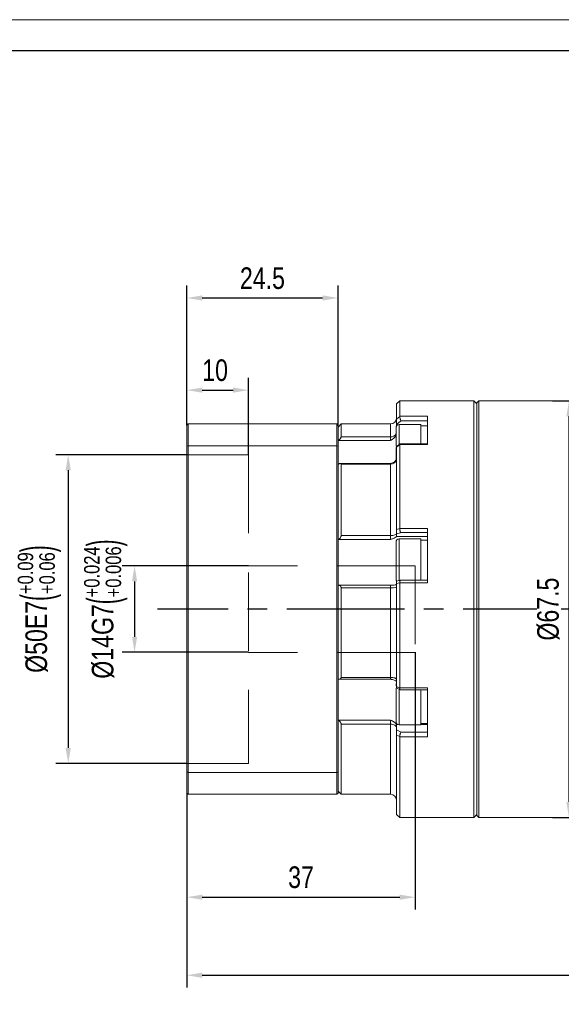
# Model space of a CAD drawing. Header units: millimetres. Extents: x 1342 to 1766, y 1019 to 1318.
# Tile 7 of 10: x 1460 to 1547, y 1159 to 1318. Entities that reach past the tile are written whole.
import ezdxf

# ---------------------------------------------------------------- set-up
doc = ezdxf.new("R2010")
doc.units = ezdxf.units.MM
doc.set_wipeout_variables(frame=1)
doc.header["$PDSIZE"] = -5
doc.linetypes.add('CENTER2', pattern=[28.575, 19.05, -3.175, 3.175, -3.175])
doc.linetypes.add('DASHED2', pattern=[9.525, 6.35, -3.175])
doc.layers.get('0').update_dxf_attribs({"lineweight": 18})
doc.layers.get('Defpoints').update_dxf_attribs({"lineweight": 18})
for name, color, linetype in [('1轮廓实线层', 7, 'Continuous'), ('3中心线层', 1, 'CENTER2'), ('4虚线层', 6, 'DASHED2'), ('7标注层', 4, 'Continuous')]:
    doc.layers.add(name, color=color, linetype=linetype)
doc.layers.add('图框_外框线', color=7, linetype='Continuous', lineweight=18)
doc.styles.add('TH_GBDIM', font='txt', dxfattribs={"width": 0.8})
doc.dimstyles.new('TH_GBDIM', dxfattribs={"dimtxt": 3.5, "dimasz": 2.5, "dimexe": 2, "dimexo": 0, "dimgap": 1.5, "dimtad": 1, "dimdec": 1, "dimdsep": 46, "dimtxsty": 'TH_GBDIM', "dimcen": 2.5, "dimdle": 5, "dimclrd": 4, "dimclre": 4, "dimclrt": 3, "dimadec": 0, "dimazin": 2, "dimtfac": 0.714286, "dimtdec": 1, "dimtmove": 0, "dimatfit": 3, "dimfxl": 1, "dimtolj": 1, "dimarcsym": 0})

# ---------------------------------------------------------------- blocks, each defined once
blk = doc.blocks.new('*D28')
at = {"layer": '7标注层', "color": 4, "lineweight": -2}
for p, q in [((1496.69, 1229.98), (1476.22, 1229.98)), ((1478.22, 1227.48), (1478.22, 1218.48)), ((1496.69, 1215.98), (1476.22, 1215.98))]:
    blk.add_line(p, q, dxfattribs=at)
at = {"layer": '7标注层', "color": 4}
for points in [[(1478.64, 1227.48), (1477.81, 1227.48), (1478.22, 1229.98)], [(1477.81, 1218.48), (1478.64, 1218.48), (1478.22, 1215.98)]]:
    blk.add_solid(points, dxfattribs=at)
at = {"layer": 'Defpoints', "color": 0}
for p in [(1496.69, 1229.98), (1478.22, 1215.98), (1496.69, 1215.98)]:
    blk.add_point(p, dxfattribs=at)
at = {"layer": '7标注层', "color": 3, "insert": (1473.54, 1222.98), "char_height": 3.5, "attachment_point": 5, "rotation": 90, "style": 'TH_GBDIM'}
blk.add_mtext('\\A1;{\\A1;{%%c14}{}{G7\\H0.7143x;{\\H2x;\\W0.5;(}\\S+0.024^ +0.006;{\\H2x;\\W0.5;)}}}', dxfattribs=at)
blk = doc.blocks.new('*D29')
at = {"layer": '7标注层', "color": 4, "lineweight": -2}
for p, q in [((1486.69, 1247.98), (1465.47, 1247.98)), ((1467.47, 1245.48), (1467.47, 1200.48)), ((1486.69, 1197.98), (1465.47, 1197.98))]:
    blk.add_line(p, q, dxfattribs=at)
at = {"layer": '7标注层', "color": 4}
for points in [[(1467.89, 1245.48), (1467.05, 1245.48), (1467.47, 1247.98)], [(1467.05, 1200.48), (1467.89, 1200.48), (1467.47, 1197.98)]]:
    blk.add_solid(points, dxfattribs=at)
at = {"layer": 'Defpoints', "color": 0}
for p in [(1486.69, 1247.98), (1467.47, 1197.98), (1486.69, 1197.98)]:
    blk.add_point(p, dxfattribs=at)
at = {"layer": '7标注层', "color": 3, "insert": (1462.79, 1222.98), "char_height": 3.5, "attachment_point": 5, "rotation": 90, "style": 'TH_GBDIM'}
blk.add_mtext('\\A1;{\\A1;{%%c50}{}{E7\\H0.7143x;{\\H2x;\\W0.5;(}\\S+0.09^ +0.06;{\\H2x;\\W0.5;)}}}', dxfattribs=at)
blk = doc.blocks.new('*D30')
at = {"layer": '7标注层', "color": 4, "lineweight": -2}
for p, q in [((1523.69, 1215.98), (1523.69, 1174.31)), ((1486.69, 1193.18), (1486.69, 1174.31)), ((1489.19, 1176.31), (1521.19, 1176.31))]:
    blk.add_line(p, q, dxfattribs=at)
at = {"layer": '7标注层', "color": 4}
for points in [[(1489.19, 1176.72), (1489.19, 1175.89), (1486.69, 1176.31)], [(1521.19, 1175.89), (1521.19, 1176.72), (1523.69, 1176.31)]]:
    blk.add_solid(points, dxfattribs=at)
at = {"layer": 'Defpoints', "color": 0}
for p in [(1523.69, 1215.98), (1486.69, 1193.18), (1523.69, 1176.31)]:
    blk.add_point(p, dxfattribs=at)
at = {"layer": '7标注层', "color": 3, "insert": (1505.19, 1179.52), "char_height": 3.5, "attachment_point": 5, "style": 'TH_GBDIM'}
blk.add_mtext('\\A1;37', dxfattribs=at)
blk = doc.blocks.new('*D35')
at = {"layer": '7标注层', "color": 4, "lineweight": -2}
for p, q in [((1633.69, 1216.78), (1633.69, 1161.66)), ((1486.69, 1193.18), (1486.69, 1161.66)), ((1489.19, 1163.66), (1631.19, 1163.66))]:
    blk.add_line(p, q, dxfattribs=at)
at = {"layer": '7标注层', "color": 4}
for points in [[(1489.19, 1164.08), (1489.19, 1163.24), (1486.69, 1163.66)], [(1631.19, 1163.24), (1631.19, 1164.08), (1633.69, 1163.66)]]:
    blk.add_solid(points, dxfattribs=at)
at = {"layer": 'Defpoints', "color": 0}
for p in [(1633.69, 1216.78), (1486.69, 1193.18), (1633.69, 1163.66)]:
    blk.add_point(p, dxfattribs=at)
at = {"layer": '7标注层', "color": 3, "insert": (1560.19, 1166.86), "char_height": 3.5, "attachment_point": 5, "style": 'TH_GBDIM'}
blk.add_mtext('\\A1;147', dxfattribs=at)
blk = doc.blocks.new('*D37')
at = {"layer": '7标注层', "color": 4, "lineweight": -2}
for p, q in [((1486.69, 1252.78), (1486.69, 1260.46)), ((1496.69, 1247.98), (1496.69, 1260.46)), ((1489.19, 1258.46), (1494.19, 1258.46))]:
    blk.add_line(p, q, dxfattribs=at)
at = {"layer": '7标注层', "color": 4}
for points in [[(1489.19, 1258.88), (1489.19, 1258.04), (1486.69, 1258.46)], [(1494.19, 1258.04), (1494.19, 1258.88), (1496.69, 1258.46)]]:
    blk.add_solid(points, dxfattribs=at)
at = {"layer": 'Defpoints', "color": 0}
for p in [(1496.69, 1258.46), (1486.69, 1252.78), (1496.69, 1247.98)]:
    blk.add_point(p, dxfattribs=at)
at = {"layer": '7标注层', "color": 3, "insert": (1491.27, 1261.67), "char_height": 3.5, "attachment_point": 5, "style": 'TH_GBDIM'}
blk.add_mtext('\\A1;10', dxfattribs=at)
blk = doc.blocks.new('*D41')
at = {"layer": '7标注层', "color": 4, "lineweight": -2}
for p, q in [((1545.94, 1256.73), (1550.61, 1256.73)), ((1548.61, 1254.23), (1548.61, 1191.73)), ((1545.94, 1189.23), (1550.61, 1189.23))]:
    blk.add_line(p, q, dxfattribs=at)
at = {"layer": '7标注层', "color": 4}
for points in [[(1549.03, 1254.23), (1548.19, 1254.23), (1548.61, 1256.73)], [(1548.19, 1191.73), (1549.03, 1191.73), (1548.61, 1189.23)]]:
    blk.add_solid(points, dxfattribs=at)
at = {"layer": 'Defpoints', "color": 0}
for p in [(1545.94, 1256.73), (1545.94, 1189.23), (1548.61, 1189.23)]:
    blk.add_point(p, dxfattribs=at)
at = {"layer": '7标注层', "color": 3, "insert": (1545.27, 1222.98), "char_height": 3.5, "attachment_point": 5, "rotation": 90, "style": 'TH_GBDIM'}
blk.add_mtext('\\A1;{%%c67.5}{}{}', dxfattribs=at)
blk = doc.blocks.new('*D42')
at = {"layer": '7标注层', "color": 4, "lineweight": -2}
for p, q in [((1486.69, 1255.21), (1486.69, 1275.39)), ((1511.19, 1252.68), (1511.19, 1275.39)), ((1489.19, 1273.39), (1508.69, 1273.39))]:
    blk.add_line(p, q, dxfattribs=at)
at = {"layer": '7标注层', "color": 4}
for points in [[(1489.19, 1273.81), (1489.19, 1272.97), (1486.69, 1273.39)], [(1508.69, 1272.97), (1508.69, 1273.81), (1511.19, 1273.39)]]:
    blk.add_solid(points, dxfattribs=at)
at = {"layer": 'Defpoints', "color": 0}
for p in [(1511.19, 1273.39), (1486.69, 1255.21), (1511.19, 1252.68)]:
    blk.add_point(p, dxfattribs=at)
at = {"layer": '7标注层', "color": 3, "insert": (1498.94, 1276.58), "char_height": 3.5, "attachment_point": 5, "style": 'TH_GBDIM'}
blk.add_mtext('\\A1;24.5', dxfattribs=at)

msp = doc.modelspace()

# ---------------------------------------------------------------- linework, layer by layer
at = {"color": 7, "linetype": 'Continuous', "lineweight": 15}
for p, q in [((1521.18727, 1256.72698), (1520.68727, 1256.22698)), ((1520.68727, 1253.77582), (1520.68727, 1256.22698)), ((1533.18727, 1256.72698), (1521.18727, 1256.72698)), ((1521.18727, 1256.72698), (1521.18727, 1254.22025)), ((1533.68727, 1256.22698), (1533.18727, 1256.72698)), ((1533.18727, 1222.97698), (1533.18727, 1256.72698)), ((1533.98727, 1256.72698), (1533.68727, 1256.42698)), ((1533.68727, 1189.52698), (1533.68727, 1256.42698)), ((1562.38727, 1256.72698), (1533.98727, 1256.72698)), ((1533.98727, 1256.72698), (1533.98727, 1189.22698)), ((1520.68727, 1253.77582), (1521.18687, 1254.21225)), ((1521.18687, 1254.21225), (1521.18727, 1254.22025)), ((1521.18727, 1254.22025), (1525.68727, 1254.22025)), ((1525.68727, 1252.50167), (1525.68727, 1254.22025)), ((1486.88727, 1252.97698), (1486.68727, 1252.77698)), ((1486.68727, 1249.35879), (1486.68727, 1252.77698)), ((1486.88727, 1252.97698), (1486.88727, 1249.43449)), ((1510.98727, 1252.97698), (1486.88727, 1252.97698)), ((1510.98727, 1249.43449), (1510.98727, 1252.97698)), ((1511.18727, 1252.77698), (1510.98727, 1252.97698)), ((1511.68727, 1252.97698), (1511.18727, 1252.47698)), ((1511.18727, 1252.77698), (1511.18727, 1249.35879)), ((1519.68727, 1252.97698), (1511.68727, 1252.97698)), ((1511.68727, 1252.97698), (1511.68727, 1250.86798)), ((1520.58727, 1249.35551), (1520.58727, 1252.39075)), ((1520.68727, 1252.69075), (1520.68727, 1252.8892)), ((1524.58727, 1252.89075), (1521.08727, 1252.89075)), ((1525.68727, 1253.50739), (1521.39438, 1253.50739)), ((1524.58727, 1252.89075), (1524.58727, 1249.75739)), ((1525.68727, 1252.69075), (1524.58727, 1252.69075)), ((1525.68727, 1252.50167), (1525.68727, 1251.8997)), ((1511.68727, 1250.86798), (1519.68727, 1250.86798)), ((1519.68727, 1250.29065), (1519.68727, 1250.86798)), ((1525.68727, 1249.65258), (1525.68727, 1251.8997)), ((1486.68727, 1249.35879), (1486.88727, 1249.43449)), ((1486.68727, 1196.59517), (1486.68727, 1249.35879)), ((1486.88727, 1249.43449), (1486.88727, 1196.51946)), ((1510.98727, 1249.43449), (1486.88727, 1249.43449)), ((1510.98727, 1249.43449), (1511.18727, 1249.35879)), ((1510.98727, 1196.51946), (1510.98727, 1249.43449)), ((1511.18727, 1249.35879), (1511.18727, 1196.59517)), ((1519.68727, 1250.29065), (1511.26626, 1250.29065)), ((1520.58727, 1247.11639), (1520.58727, 1249.16982)), ((1521.18687, 1249.66461), (1520.68727, 1249.22745)), ((1520.68727, 1235.8952), (1520.68727, 1249.22745)), ((1521.20281, 1249.74816), (1520.68957, 1249.29998)), ((1521.18727, 1249.65258), (1521.18687, 1249.66461)), ((1521.18727, 1249.65258), (1521.18727, 1236.04378)), ((1525.68727, 1249.65258), (1521.18727, 1249.65258)), ((1525.68727, 1249.75739), (1521.21406, 1249.75739)), ((1511.18727, 1246.41126), (1511.26626, 1246.4654)), ((1519.68727, 1246.59973), (1511.57588, 1246.59973)), ((1511.68727, 1246.49164), (1511.68727, 1234.88571)), ((1519.68727, 1246.49164), (1511.68727, 1246.49164)), ((1519.68727, 1234.88571), (1519.68727, 1246.49164)), ((1511.68727, 1234.88571), (1519.68727, 1234.88571)), ((1519.68727, 1234.2632), (1519.68727, 1234.88571)), ((1520.68727, 1234.77437), (1520.67597, 1234.73466)), ((1520.68727, 1235.8952), (1521.18687, 1236.02504)), ((1520.68727, 1234.77437), (1520.68727, 1235.18249)), ((1521.18687, 1236.02504), (1521.18727, 1236.04378)), ((1521.18727, 1236.04378), (1525.68727, 1236.04378)), ((1525.68727, 1235.36724), (1521.39438, 1235.36724)), ((1525.68727, 1232.29219), (1525.68727, 1236.04378)), ((1511.26626, 1234.2632), (1511.18727, 1234.22)), ((1519.68727, 1234.2632), (1511.26626, 1234.2632)), ((1520.58727, 1227.87096), (1520.58727, 1233.87096)), ((1525.68727, 1234.73466), (1520.67597, 1234.73466)), ((1524.58727, 1234.37096), (1521.08727, 1234.37096)), ((1524.58727, 1234.37096), (1524.58727, 1227.65687)), ((1525.68727, 1234.17096), (1524.58727, 1234.17096)), ((1525.68727, 1232.29219), (1525.68727, 1231.12927)), ((1525.68727, 1227.21972), (1525.68727, 1231.12927)), ((1511.18727, 1226.877), (1511.26626, 1226.87339)), ((1511.26626, 1226.87339), (1519.68727, 1226.87339)), ((1519.68727, 1226.43127), (1519.68727, 1226.87339)), ((1521.32193, 1227.65307), (1520.68526, 1227.48691)), ((1521.18687, 1227.23967), (1520.68727, 1227.10843)), ((1520.68727, 1210.44726), (1520.68727, 1227.10843)), ((1521.18727, 1227.21972), (1521.18687, 1227.23967)), ((1521.18727, 1227.21972), (1521.18727, 1210.21295)), ((1525.68727, 1227.21972), (1521.18727, 1227.21972)), ((1525.68727, 1227.65687), (1521.34111, 1227.65687)), ((1511.68727, 1226.43127), (1511.68727, 1211.92746)), ((1519.68727, 1226.43127), (1511.68727, 1226.43127)), ((1519.68727, 1211.92746), (1519.68727, 1226.43127)), ((1533.18727, 1189.22698), (1533.18727, 1222.97698)), ((1511.26626, 1211.62444), (1511.18727, 1211.64171)), ((1511.3723, 1211.61162), (1519.68727, 1211.61162)), ((1511.68727, 1211.92746), (1519.68727, 1211.92746)), ((1520.58727, 1210.53503), (1520.58727, 1210.72698)), ((1520.58727, 1204.72698), (1520.58727, 1210.1782)), ((1520.68479, 1210.2023), (1521.26331, 1209.91042)), ((1520.68727, 1210.44726), (1521.18687, 1210.19445)), ((1521.18687, 1210.19445), (1521.18727, 1210.21295)), ((1521.18727, 1210.21295), (1525.68727, 1210.21295)), ((1521.29151, 1209.90205), (1525.68727, 1209.90205)), ((1524.58727, 1209.90205), (1524.58727, 1204.22698)), ((1525.68727, 1206.62598), (1525.68727, 1210.21295)), ((1525.68727, 1206.62598), (1525.68727, 1205.58334)), ((1511.18727, 1205.05815), (1511.26626, 1204.99892)), ((1511.26626, 1204.99892), (1519.68727, 1204.99892)), ((1519.68727, 1204.34742), (1519.68727, 1204.99892)), ((1525.68727, 1202.30152), (1525.68727, 1205.58334)), ((1511.68727, 1204.34742), (1511.68727, 1192.97698)), ((1519.68727, 1204.34742), (1511.68727, 1204.34742)), ((1520.67597, 1204.26288), (1520.68727, 1204.18617)), ((1520.68727, 1203.39774), (1520.68727, 1204.18617)), ((1520.68727, 1203.39774), (1521.39438, 1203.04084)), ((1521.08727, 1204.22698), (1524.58727, 1204.22698)), ((1521.39438, 1203.04084), (1525.68727, 1203.04084)), ((1524.58727, 1204.42698), (1525.68727, 1204.42698)), ((1521.18687, 1202.3177), (1520.68727, 1202.56926)), ((1520.68727, 1189.72698), (1520.68727, 1202.56926)), ((1521.18727, 1202.30152), (1521.18687, 1202.3177)), ((1521.18727, 1202.30152), (1521.18727, 1189.22698)), ((1525.68727, 1202.30152), (1521.18727, 1202.30152)), ((1486.68727, 1196.59517), (1486.88727, 1196.51946)), ((1486.68727, 1193.17698), (1486.68727, 1196.59517)), ((1486.88727, 1196.51946), (1486.88727, 1192.97698)), ((1510.98727, 1196.51946), (1486.88727, 1196.51946)), ((1510.98727, 1196.51946), (1511.18727, 1196.59517)), ((1510.98727, 1192.97698), (1510.98727, 1196.51946)), ((1511.18727, 1196.59517), (1511.18727, 1193.17698)), ((1511.18727, 1193.47698), (1511.68727, 1192.97698)), ((1486.68727, 1193.17698), (1486.88727, 1192.97698)), ((1510.98727, 1192.97698), (1486.88727, 1192.97698)), ((1510.98727, 1192.97698), (1511.18727, 1193.17698)), ((1511.68727, 1192.97698), (1519.68727, 1192.97698)), ((1520.68727, 1189.72698), (1521.18727, 1189.22698)), ((1521.18727, 1189.22698), (1533.18727, 1189.22698)), ((1533.18727, 1189.22698), (1533.68727, 1189.72698)), ((1533.68727, 1189.52698), (1533.98727, 1189.22698)), ((1533.98727, 1189.22698), (1562.38727, 1189.22698))]:
    msp.add_line(p, q, dxfattribs=at)
at = {"color": 8, "linetype": 'Continuous', "lineweight": 15}
for p, q in [((1519.68727, 1250.86798), (1519.68727, 1252.97698)), ((1521.08727, 1252.89075), (1521.08727, 1249.65184)), ((1519.68727, 1246.49164), (1519.68727, 1246.59973)), ((1521.08727, 1234.37096), (1521.08727, 1227.57316)), ((1519.68727, 1211.61162), (1519.68727, 1211.92746)), ((1521.08727, 1210.03904), (1521.08727, 1204.22698)), ((1519.68727, 1192.97698), (1519.68727, 1204.34742)), ((1520.90123, 1204.26288), (1520.67597, 1204.26288)), ((1525.68727, 1204.26288), (1524.58727, 1204.26288))]:
    msp.add_line(p, q, dxfattribs=at)
at = {"color": 7, "linetype": 'Continuous', "lineweight": 15, "flags": 128}
for points in [[(1521.39438, 1253.50739), (1521.3257, 1253.44736), (1520.68727, 1252.8892)], [(1519.68727, 1234.88571), (1519.88236, 1234.89334), (1520.06995, 1234.91593), (1520.24284, 1234.95261), (1520.39438, 1235.00197), (1520.51874, 1235.06213), (1520.61115, 1235.13076), (1520.66805, 1235.20522), (1520.68727, 1235.28267)], [(1521.39438, 1235.36724), (1521.3257, 1235.3493), (1520.68727, 1235.18249)], [(1519.68727, 1211.92746), (1519.88236, 1211.92038), (1520.06995, 1211.89942), (1520.24284, 1211.86539), (1520.39438, 1211.81958), (1520.51874, 1211.76377), (1520.61115, 1211.70009), (1520.66805, 1211.631), (1520.68727, 1211.55914)], [(1519.68727, 1204.34742), (1519.88236, 1204.33548), (1520.06995, 1204.30015), (1520.24284, 1204.24276), (1520.39438, 1204.16553), (1520.51874, 1204.07143), (1520.61115, 1203.96407), (1520.66805, 1203.84758), (1520.68727, 1203.72643)]]:
    msp.add_lwpolyline(points, dxfattribs=at)
at = {"color": 7, "linetype": 'Continuous', "lineweight": 15}
for centre, radius, start, end in [((1519.68727, 1253.97698), 1, 270, 0), ((1521.08727, 1252.39075), 0.5, 90, 180), ((1519.78367, 1247.39846), 0.91193, 263.9315507, 352.2487191), ((1519.68727, 1247.59973), 1, 270, 309.5959726), ((1521.08727, 1233.87096), 0.5, 90, 180), ((1521.08727, 1227.87096), 0.5, 180, 225.9133638), ((1519.93395, 1228.68884), 2.27101, 263.7640105, 289.3725549), ((1519.68727, 1210.61162), 1, 80.2306321, 90), ((1521.08727, 1210.72698), 0.5, 143.1301024, 180), ((1521.08727, 1204.72698), 0.5, 180, 270), ((1519.68727, 1191.97698), 1, 0, 90)]:
    msp.add_arc(centre, radius, start, end, dxfattribs=at)
at = {"color": 8, "linetype": 'Continuous', "lineweight": 15}
msp.add_arc((1519.70379, 1251.87409), 1.00624, 269.0592225, 331.4016994, dxfattribs=at)
at = {"color": 7, "linetype": 'Continuous', "lineweight": 15}
for points, knots in [([(1521.39438, 1253.50739), (1521.3937, 1253.50881), (1521.38942, 1253.51771), (1521.36154, 1253.57682), (1521.31257, 1253.69231), (1521.25444, 1253.85704), (1521.2123, 1254.00618), (1521.18664, 1254.13354), (1521.18679, 1254.18601), (1521.18687, 1254.21225)], [0, 0, 0, 0, 0.0061514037, 0.0386571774, 0.2520838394, 0.4504893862, 0.6363855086, 0.8181232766, 1, 1, 1, 1]), ([(1520.68727, 1252.8892), (1520.68727, 1252.9895), (1520.68727, 1253.15939), (1520.68727, 1253.40604), (1520.68727, 1253.57905), (1520.68727, 1253.69732), (1520.68727, 1253.75349), (1520.68727, 1253.77258), (1520.68727, 1253.77582)], [0, 0, 0, 0, 0.327553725, 0.554823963, 0.722670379, 0.855984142, 0.975522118, 1, 1, 1, 1]), ([(1511.26626, 1250.29065), (1511.325, 1250.35106), (1511.43422, 1250.46339), (1511.56497, 1250.6264), (1511.64629, 1250.75016), (1511.68265, 1250.82772), (1511.686, 1250.85695), (1511.68727, 1250.86798)], [0, 0, 0, 0, 0.2990711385, 0.5560493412, 0.7488530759, 0.9051801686, 1, 1, 1, 1]), ([(1520.58727, 1251.13852), (1520.58293, 1251.12561), (1520.53476, 1250.98221), (1520.32833, 1250.76099), (1520.06902, 1250.54514), (1519.85603, 1250.40024), (1519.74537, 1250.32838), (1519.68902, 1250.29179), (1519.68727, 1250.29065)], [0, 0, 0, 0, 0.0352762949, 0.3919485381, 0.6908724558, 0.842887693, 0.995108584, 1, 1, 1, 1]), ([(1521.18687, 1249.66461), (1521.1861, 1249.69295), (1521.18492, 1249.73675), (1521.19891, 1249.74431), (1521.20385, 1249.74697)], [0, 0, 0, 0, 0.64691171, 1, 1, 1, 1]), ([(1511.68727, 1246.49164), (1511.68374, 1246.51664), (1511.67669, 1246.56651), (1511.61943, 1246.60285), (1511.51592, 1246.59947), (1511.38802, 1246.54525), (1511.29717, 1246.48567), (1511.26626, 1246.4654)], [0, 0, 0, 0, 0.158521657, 0.3163231, 0.537337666, 0.842599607, 1, 1, 1, 1]), ([(1520.32223, 1246.83199), (1520.41743, 1246.91938), (1520.58798, 1247.07595), (1520.64901, 1247.29429), (1520.67597, 1247.39075)], [0, 0, 0, 0, 0.558188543, 1, 1, 1, 1]), ([(1511.26626, 1234.2632), (1511.325, 1234.30047), (1511.43422, 1234.36978), (1511.56497, 1234.52207), (1511.64629, 1234.6721), (1511.68265, 1234.7944), (1511.686, 1234.86068), (1511.68727, 1234.88571)], [0, 0, 0, 0, 0.299071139, 0.556049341, 0.748853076, 0.905180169, 1, 1, 1, 1]), ([(1520.68727, 1235.18249), (1520.68727, 1235.22054), (1520.68727, 1235.28499), (1520.68727, 1235.45338), (1520.68727, 1235.60863), (1520.68727, 1235.74915), (1520.68727, 1235.84288), (1520.68727, 1235.8876), (1520.68727, 1235.8952)], [0, 0, 0, 0, 0.327553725, 0.554823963, 0.722670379, 0.855984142, 0.975522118, 1, 1, 1, 1]), ([(1521.39438, 1235.36724), (1521.3937, 1235.36766), (1521.38942, 1235.37035), (1521.36154, 1235.39), (1521.31257, 1235.44698), (1521.25444, 1235.56802), (1521.2123, 1235.71319), (1521.18664, 1235.8722), (1521.18679, 1235.97408), (1521.18687, 1236.02504)], [0, 0, 0, 0, 0.006151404, 0.038657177, 0.252083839, 0.450489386, 0.636385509, 0.818123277, 1, 1, 1, 1]), ([(1520.67597, 1234.73466), (1520.64818, 1234.7028), (1520.58311, 1234.62819), (1520.33354, 1234.49902), (1520.06841, 1234.39637), (1519.85616, 1234.322), (1519.74537, 1234.28371), (1519.68902, 1234.26382), (1519.68727, 1234.2632)], [0, 0, 0, 0, 0.2160941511, 0.5059154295, 0.7488121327, 0.8723352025, 0.9960253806, 1, 1, 1, 1]), ([(1511.68727, 1226.43127), (1511.68374, 1226.47534), (1511.67669, 1226.56328), (1511.61943, 1226.68765), (1511.51592, 1226.80171), (1511.38802, 1226.86197), (1511.29717, 1226.87049), (1511.26626, 1226.87339)], [0, 0, 0, 0, 0.158521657, 0.3163231, 0.537337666, 0.842599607, 1, 1, 1, 1]), ([(1519.68727, 1226.87339), (1519.68902, 1226.87335), (1519.74537, 1226.87205), (1519.85616, 1226.87055), (1520.06841, 1226.87155), (1520.33354, 1226.88289), (1520.58311, 1226.91982), (1520.64818, 1226.98109), (1520.67597, 1227.00726)], [0, 0, 0, 0, 0.003974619, 0.127664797, 0.251187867, 0.494084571, 0.783905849, 1, 1, 1, 1]), ([(1520.68727, 1227.10843), (1520.68727, 1227.14995), (1520.68727, 1227.23288), (1520.68727, 1227.34516), (1520.68727, 1227.43919), (1520.68727, 1227.49192), (1520.68727, 1227.48079), (1520.68727, 1227.47721)], [0, 0, 0, 0, 0.167761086, 0.335097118, 0.554147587, 0.856734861, 1, 1, 1, 1]), ([(1521.18687, 1227.23967), (1521.18679, 1227.29069), (1521.18665, 1227.39268), (1521.21226, 1227.52042), (1521.25459, 1227.61092), (1521.29997, 1227.65718), (1521.3314, 1227.6515), (1521.34111, 1227.64975)], [0, 0, 0, 0, 0.217395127, 0.434624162, 0.65682363, 0.893975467, 1, 1, 1, 1]), ([(1511.26626, 1211.62444), (1511.325, 1211.61674), (1511.43422, 1211.60242), (1511.56497, 1211.65479), (1511.64629, 1211.74319), (1511.68265, 1211.8386), (1511.686, 1211.90311), (1511.68727, 1211.92746)], [0, 0, 0, 0, 0.299071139, 0.556049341, 0.748853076, 0.905180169, 1, 1, 1, 1]), ([(1520.67597, 1211.19108), (1520.64819, 1211.24459), (1520.58314, 1211.36988), (1520.33342, 1211.48878), (1520.0692, 1211.55838), (1519.91047, 1211.58733), (1519.85731, 1211.59703)], [0, 0, 0, 0, 0.248065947, 0.580767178, 0.859601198, 1, 1, 1, 1]), ([(1520.68727, 1210.2075), (1520.68727, 1210.20503), (1520.68727, 1210.19815), (1520.68727, 1210.24025), (1520.68727, 1210.31888), (1520.68727, 1210.3956), (1520.68727, 1210.43975), (1520.68727, 1210.44726)], [0, 0, 0, 0, 0.174232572, 0.48557481, 0.732861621, 0.954595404, 1, 1, 1, 1]), ([(1521.29151, 1209.90814), (1521.27908, 1209.90769), (1521.24824, 1209.90658), (1521.21253, 1209.9607), (1521.18658, 1210.05671), (1521.18677, 1210.14852), (1521.18687, 1210.19445)], [0, 0, 0, 0, 0.186059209, 0.461410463, 0.730602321, 1, 1, 1, 1]), ([(1511.68727, 1204.34742), (1511.68374, 1204.38475), (1511.67669, 1204.45925), (1511.61943, 1204.5988), (1511.51592, 1204.76348), (1511.38802, 1204.90292), (1511.29717, 1204.97455), (1511.26626, 1204.99892)], [0, 0, 0, 0, 0.158521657, 0.3163231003, 0.5373376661, 0.8425996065, 1, 1, 1, 1]), ([(1519.68727, 1204.99892), (1519.68902, 1204.99806), (1519.74537, 1204.9706), (1519.85616, 1204.91724), (1520.06841, 1204.81154), (1520.33354, 1204.66051), (1520.58311, 1204.45871), (1520.64818, 1204.32149), (1520.67597, 1204.26288)], [0, 0, 0, 0, 0.003974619, 0.127664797, 0.251187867, 0.494084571, 0.783905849, 1, 1, 1, 1]), ([(1520.68727, 1202.56926), (1520.68727, 1202.60553), (1520.68727, 1202.67798), (1520.68727, 1202.82042), (1520.68727, 1202.99254), (1520.68727, 1203.19719), (1520.68727, 1203.3289), (1520.68727, 1203.38968), (1520.68727, 1203.39774)], [0, 0, 0, 0, 0.126343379, 0.252366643, 0.417336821, 0.645219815, 0.952906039, 1, 1, 1, 1]), ([(1521.18687, 1202.3177), (1521.18679, 1202.36334), (1521.18664, 1202.45459), (1521.2123, 1202.61364), (1521.25444, 1202.77088), (1521.31257, 1202.91676), (1521.36154, 1202.99932), (1521.38942, 1203.03486), (1521.3937, 1203.04001), (1521.39438, 1203.04084)], [0, 0, 0, 0, 0.181876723, 0.363614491, 0.549510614, 0.747916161, 0.961342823, 0.993848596, 1, 1, 1, 1])]:
    msp.add_open_spline(points, degree=3, knots=knots, dxfattribs=at)
at = {"layer": '3中心线层'}
msp.add_line((1636.24302, 1222.97698), (1481.94348, 1222.97698), dxfattribs=at)
at = {"layer": '4虚线层', "lineweight": 15, "ltscale": 2}
for p, q in [((1486.68727, 1247.97698), (1496.68727, 1247.97698)), ((1496.68727, 1247.97698), (1496.68727, 1197.97698)), ((1523.68727, 1229.97698), (1496.68727, 1229.97698)), ((1523.68727, 1229.97698), (1523.68727, 1215.97698)), ((1523.68727, 1215.97698), (1496.68727, 1215.97698)), ((1486.68727, 1197.97698), (1496.68727, 1197.97698))]:
    msp.add_line(p, q, dxfattribs=at)

# ---------------------------------------------------------------- dimensions: what is measured, and where the dimension line sits
at = {"layer": '7标注层'}
dim = msp.add_linear_dim(base=(1511.18727, 1273.3901), p1=(1486.68727, 1255.20997), p2=(1511.18727, 1252.67698), dimstyle='TH_GBDIM', dxfattribs=at)
dim.commit()
dim.dimension.update_dxf_attribs({"geometry": '*D42', "text_midpoint": (1498.93727, 1276.58144)})
for base, p1, p2, picture, middle in [((1496.68727, 1258.46014), (1486.68727, 1252.77698), (1496.68727, 1247.97698), '*D37', (1491.26957, 1258.46014)), ((1633.68727, 1163.65898), (1486.68727, 1193.17698), (1633.68727, 1216.77698), '*D35', (1560.18727, 1163.65898)), ((1523.68727, 1176.30665), (1486.68727, 1193.17698), (1523.68727, 1215.97698), '*D30', (1505.18727, 1176.30665))]:
    dim = msp.add_linear_dim(base=base, p1=p1, p2=p2, dimstyle='TH_GBDIM', override={"dimdec": 4}, dxfattribs=at)
    dim.commit()
    dim.dimension.update_dxf_attribs({"geometry": picture, "text_midpoint": middle, "dimtype": 160})
dim = msp.add_linear_dim(base=(1467.47131, 1197.97698), p1=(1486.68727, 1247.97698), p2=(1486.68727, 1197.97698), angle=90, text='{\\A1;{%%c<>}{}{E7\\H0.7143x;{\\H2x;\\W0.5;(}\\S+0.09^ +0.06;{\\H2x;\\W0.5;)}}}', dimstyle='TH_GBDIM', override={"dimexo": 0, "dimgap": 1.5, "dimtad": 1, "dimjust": 0, "dimdec": 4, "dimlfac": 1, "dimse1": 0, "dimse2": 0, "dimsd1": 0, "dimsd2": 0, "dimtp": 0.09, "dimtm": -0.06, "dimtdec": 2, "dimtzin": 8}, dxfattribs=at)
dim.commit()
dim.dimension.update_dxf_attribs({"geometry": '*D29', "text_midpoint": (1462.78689, 1222.97698)})
dim = msp.add_linear_dim(base=(1478.22448, 1215.97698), p1=(1496.68727, 1229.97698), p2=(1496.68727, 1215.97698), angle=90, text='{\\A1;{%%c<>}{}{G7\\H0.7143x;{\\H2x;\\W0.5;(}\\S+0.024^ +0.006;{\\H2x;\\W0.5;)}}}', dimstyle='TH_GBDIM', override={"dimdec": 4, "dimtp": 0.024, "dimtm": -0.006, "dimtdec": 3, "dimtzin": 8}, dxfattribs=at)
dim.commit()
dim.dimension.update_dxf_attribs({"geometry": '*D28', "text_midpoint": (1478.22448, 1222.97698), "dimtype": 160})

# ---------------------------------------------------------------- next in the draw order: wipeouts: each hides what was drawn before it
msp.add_wipeout([(1547.31044, 1217.04364), (1543.41044, 1217.04364), (1543.41044, 1228.91031), (1547.31044, 1228.91031)]).dxf.layer = '1轮廓实线层'

# ---------------------------------------------------------------- next in the draw order: linework, layer by layer
at = {"layer": '图框_外框线', "color": 3}
msp.add_lwpolyline([(1342.07194, 1018.55214), (1766.21101, 1018.55214), (1766.21101, 1318.47905), (1342.07194, 1318.47905)], close=True, dxfattribs=at)
at = {"layer": '图框_外框线', "color": 3, "lineweight": 25}
msp.add_lwpolyline([(1367.31831, 1023.60142), (1761.16173, 1023.60142), (1761.16173, 1313.42978), (1367.31831, 1313.42978)], close=True, dxfattribs=at)

# ---------------------------------------------------------------- next in the draw order: dimensions: what is measured, and where the dimension line sits
at = {"layer": '7标注层'}
dim = msp.add_linear_dim(base=(1548.61044, 1189.22698), p1=(1545.94334, 1256.72698), p2=(1545.94334, 1189.22698), angle=90, text='{%%c<>}{}{}', dimstyle='TH_GBDIM', override={"dimexo": 0, "dimgap": 1.5, "dimtad": 1, "dimjust": 0, "dimdec": 4, "dimlfac": 1, "dimse1": 0, "dimse2": 0, "dimsd1": 0, "dimsd2": 0}, dxfattribs=at)
dim.commit()
dim.dimension.update_dxf_attribs({"geometry": '*D41', "text_midpoint": (1545.27175, 1222.97698)})

doc.saveas('drawing.dxf')
